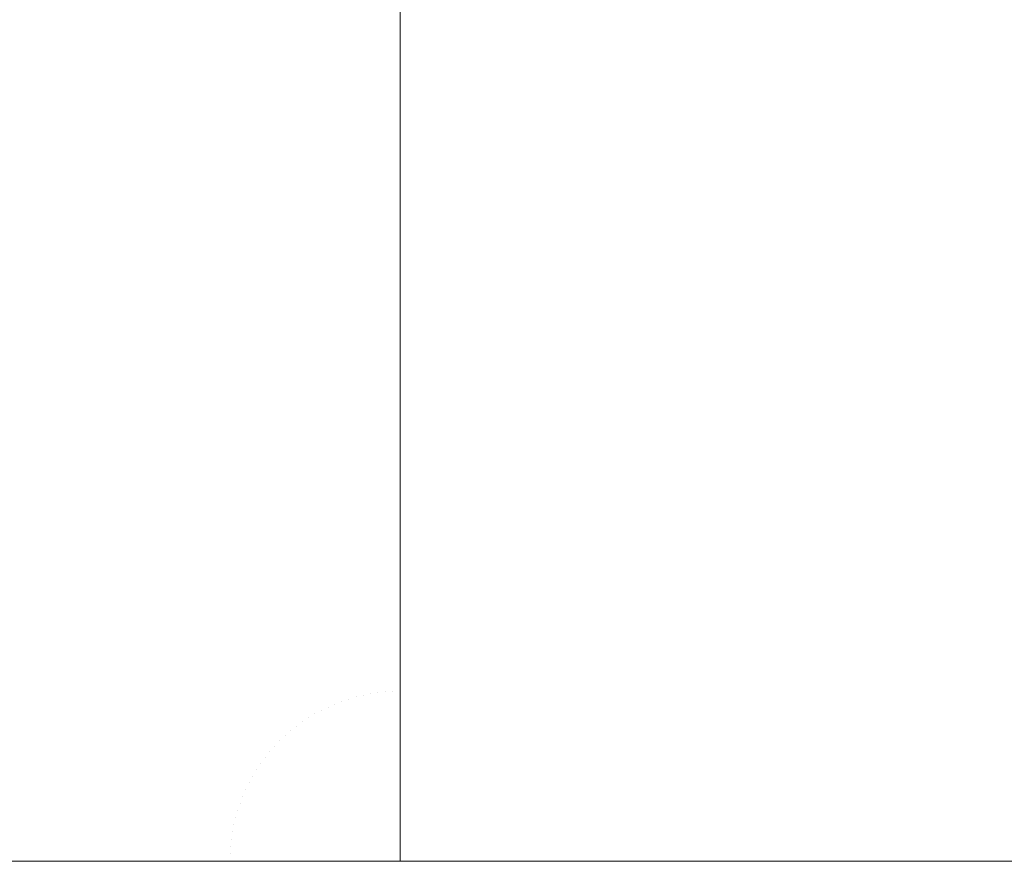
# Model space of a CAD drawing. Header units: centimetres. Extents: x -26 to 27.3, y -25.3 to -23.5.
# Tile 40 of 200: x -25.8994 to -25.8767, y -23.5599 to -23.5405. Entities that reach past the tile are written whole.
import ezdxf

# ---------------------------------------------------------------- set-up
doc = ezdxf.new("R2010")
doc.units = ezdxf.units.CM
doc.header["$LTSCALE"] = 2.54
doc.layers.add('Lucido design-1', color=7, linetype='Continuous')

# ---------------------------------------------------------------- blocks, each defined once
blk = doc.blocks.new('Gruppo-4-1')
at = {"color": 7, "linetype": 'Continuous', "lineweight": 9}
for points, invisible_edges in [([(-25.899517, -23.540866, -349.284894), (-25.898679, -23.540497, -349.284894), (-25.900277, -23.536639, -349.285885), (-25.901282, -23.537082, -349.285885)], 15), ([(-25.894434, -23.538409, -350.080259), (-25.893494, -23.538265, -350.080259), (-25.89298, -23.542164, -350.081056), (-25.893751, -23.542283, -350.081056)], 15), ([(-25.893494, -23.538265, -350.080259), (-25.892548, -23.538161, -350.080259), (-25.892205, -23.54208, -350.081056), (-25.89298, -23.542164, -350.081056)], 15), ([(-25.892548, -23.538161, -350.080259), (-25.891598, -23.538099, -350.080259), (-25.891427, -23.542029, -350.081056), (-25.892205, -23.54208, -350.081056)], 15), ([(-25.890647, -23.538245, -350.080293), (-25.890647, -23.542011, -350.081056), (-25.891427, -23.542029, -350.081056), (-25.891598, -23.538099, -350.080259)], 14), ([(-25.890647, -23.542011, -350.081056), (-25.890647, -23.538245, -350.080293), (-8.190647, -23.538245, -350.080293), (-8.190647, -23.542011, -350.081056)], 10), ([(-25.895368, -23.538595, -350.080259), (-25.894434, -23.538409, -350.080259), (-25.893751, -23.542283, -350.081056), (-25.894516, -23.542435, -350.081056)], 15), ([(-25.896292, -23.538821, -350.080259), (-25.895368, -23.538595, -350.080259), (-25.894516, -23.542435, -350.081056), (-25.895274, -23.542621, -350.081056)], 15), ([(-25.897205, -23.539087, -350.080259), (-25.896292, -23.538821, -350.080259), (-25.895274, -23.542621, -350.081056), (-25.896023, -23.542839, -350.081056)], 15), ([(-25.892108, -23.543184, -349.284083), (-25.891378, -23.543136, -349.284083), (-25.891563, -23.538919, -349.284894), (-25.892476, -23.538979, -349.284894)], 15), ([(-25.890647, -23.542525, -349.284197), (-25.890647, -23.538899, -349.284894), (-25.891563, -23.538919, -349.284894), (-25.891378, -23.543136, -349.284083)], 14), ([(-25.890647, -23.538899, -349.284894), (-25.890647, -23.542525, -349.284197), (27.209353, -23.542525, -349.284197), (27.209353, -23.538899, -349.284894)], 10), ([(-25.898106, -23.539393, -350.080259), (-25.897205, -23.539087, -350.080259), (-25.896023, -23.542839, -350.081056), (-25.896761, -23.54309, -350.081056)], 15), ([(-25.893559, -23.543375, -349.284083), (-25.892836, -23.543263, -349.284083), (-25.893387, -23.539079, -349.284894), (-25.894292, -23.539218, -349.284894)], 15), ([(-25.892836, -23.543263, -349.284083), (-25.892108, -23.543184, -349.284083), (-25.892476, -23.538979, -349.284894), (-25.893387, -23.539079, -349.284894)], 15), ([(-25.898993, -23.539738, -350.080259), (-25.898106, -23.539393, -350.080259), (-25.896761, -23.54309, -350.081056), (-25.897488, -23.543372, -350.081056)], 15), ([(-25.894987, -23.543691, -349.284083), (-25.894276, -23.543517, -349.284083), (-25.89519, -23.539397, -349.284894), (-25.896079, -23.539614, -349.284894)], 15), ([(-25.894276, -23.543517, -349.284083), (-25.893559, -23.543375, -349.284083), (-25.894292, -23.539218, -349.284894), (-25.89519, -23.539397, -349.284894)], 15), ([(-25.895689, -23.543896, -349.284083), (-25.894987, -23.543691, -349.284083), (-25.896079, -23.539614, -349.284894), (-25.896958, -23.539871, -349.284894)], 15), ([(-25.899864, -23.540121, -350.080259), (-25.898993, -23.539738, -350.080259), (-25.897488, -23.543372, -350.081056), (-25.898202, -23.543686, -350.081056)], 15), ([(-25.896382, -23.544131, -349.284083), (-25.895689, -23.543896, -349.284083), (-25.896958, -23.539871, -349.284894), (-25.897826, -23.540165, -349.284894)], 15), ([(-25.900718, -23.540542, -350.080259), (-25.899864, -23.540121, -350.080259), (-25.898202, -23.543686, -350.081056), (-25.898901, -23.544031, -350.081056)], 15), ([(-25.897064, -23.544396, -349.284083), (-25.896382, -23.544131, -349.284083), (-25.897826, -23.540165, -349.284894), (-25.898679, -23.540497, -349.284894)], 15), ([(-25.901552, -23.541, -350.080259), (-25.900718, -23.540542, -350.080259), (-25.898901, -23.544031, -350.081056), (-25.899585, -23.544406, -350.081056)], 15), ([(-25.897733, -23.544691, -349.284083), (-25.897064, -23.544396, -349.284083), (-25.898679, -23.540497, -349.284894), (-25.899517, -23.540866, -349.284894)], 15), ([(-25.89839, -23.545015, -349.284083), (-25.897733, -23.544691, -349.284083), (-25.899517, -23.540866, -349.284894), (-25.900339, -23.541271, -349.284894)], 15), ([(-25.899031, -23.545366, -349.284083), (-25.89839, -23.545015, -349.284083), (-25.900339, -23.541271, -349.284894), (-25.901141, -23.541711, -349.284894)], 15), ([(-25.899656, -23.545746, -349.284083), (-25.899031, -23.545366, -349.284083), (-25.901141, -23.541711, -349.284894), (-25.901924, -23.542186, -349.284894)], 15), ([(-25.89298, -23.542164, -350.081056), (-25.892205, -23.54208, -350.081056), (-25.89186, -23.546022, -350.081693), (-25.892464, -23.546088, -350.081693)], 15), ([(-25.892205, -23.54208, -350.081056), (-25.891427, -23.542029, -350.081056), (-25.891254, -23.545982, -350.081693), (-25.89186, -23.546022, -350.081693)], 15), ([(-25.891427, -23.542029, -350.081056), (-25.890647, -23.542011, -350.081056), (-25.890647, -23.542525, -350.081138)], 9), ([(-25.890647, -23.542525, -350.081138), (-25.890647, -23.545969, -350.081693), (-25.891254, -23.545982, -350.081693), (-25.891427, -23.542029, -350.081056)], 14), ([(-8.190647, -23.542011, -350.081056), (-8.190647, -23.542525, -350.081138), (-25.890647, -23.542525, -350.081138), (-25.890647, -23.542011, -350.081056)], 10), ([(-25.894516, -23.542435, -350.081056), (-25.893751, -23.542283, -350.081056), (-25.893064, -23.54618, -350.081693), (-25.89366, -23.546299, -350.081693)], 15), ([(-25.893751, -23.542283, -350.081056), (-25.89298, -23.542164, -350.081056), (-25.892464, -23.546088, -350.081693), (-25.893064, -23.54618, -350.081693)], 15), ([(-25.895274, -23.542621, -350.081056), (-25.894516, -23.542435, -350.081056), (-25.89366, -23.546299, -350.081693), (-25.89425, -23.546443, -350.081693)], 15), ([(-25.891378, -23.543136, -349.284083), (-25.890647, -23.54312, -349.284083), (-25.890647, -23.542525, -349.284197)], 9), ([(27.209353, -23.54312, -349.284083), (27.209353, -23.542525, -349.284197), (-25.890647, -23.542525, -349.284197), (-25.890647, -23.54312, -349.284083)], 10), ([(-25.890647, -23.545969, -350.081693), (-25.890647, -23.542525, -350.081138), (-8.190647, -23.542525, -350.081138), (-8.190647, -23.545969, -350.081693)], 10), ([(-25.896023, -23.542839, -350.081056), (-25.895274, -23.542621, -350.081056), (-25.89425, -23.546443, -350.081693), (-25.894833, -23.546613, -350.081693)], 15), ([(-25.896761, -23.54309, -350.081056), (-25.896023, -23.542839, -350.081056), (-25.894833, -23.546613, -350.081693), (-25.895408, -23.546808, -350.081693)], 15), ([(-25.897488, -23.543372, -350.081056), (-25.896761, -23.54309, -350.081056), (-25.895408, -23.546808, -350.081693), (-25.895974, -23.547028, -350.081693)], 15), ([(-25.892819, -23.547569, -349.283452), (-25.89228, -23.547486, -349.283452), (-25.892836, -23.543263, -349.284083), (-25.893559, -23.543375, -349.284083)], 15), ([(-25.89228, -23.547486, -349.283452), (-25.891737, -23.547427, -349.283452), (-25.892108, -23.543184, -349.284083), (-25.892836, -23.543263, -349.284083)], 15), ([(-25.891737, -23.547427, -349.283452), (-25.891193, -23.547391, -349.283452), (-25.891378, -23.543136, -349.284083), (-25.892108, -23.543184, -349.284083)], 15), ([(-25.890647, -23.546837, -349.283532), (-25.890647, -23.54312, -349.284083), (-25.891378, -23.543136, -349.284083), (-25.891193, -23.547391, -349.283452)], 14), ([(-25.890647, -23.54312, -349.284083), (-25.890647, -23.546837, -349.283532), (27.209353, -23.546837, -349.283532), (27.209353, -23.54312, -349.284083)], 10), ([(-25.898202, -23.543686, -350.081056), (-25.897488, -23.543372, -350.081056), (-25.895974, -23.547028, -350.081693), (-25.89653, -23.547273, -350.081693)], 15), ([(-25.893354, -23.547676, -349.283452), (-25.892819, -23.547569, -349.283452), (-25.893559, -23.543375, -349.284083), (-25.894276, -23.543517, -349.284083)], 15), ([(-25.898901, -23.544031, -350.081056), (-25.898202, -23.543686, -350.081056), (-25.89653, -23.547273, -350.081693), (-25.897074, -23.547541, -350.081693)], 15), ([(-25.894409, -23.547958, -349.283452), (-25.893885, -23.547805, -349.283452), (-25.894987, -23.543691, -349.284083), (-25.895689, -23.543896, -349.284083)], 15), ([(-25.893885, -23.547805, -349.283452), (-25.893354, -23.547676, -349.283452), (-25.894276, -23.543517, -349.284083), (-25.894987, -23.543691, -349.284083)], 15), ([(-25.894925, -23.548133, -349.283452), (-25.894409, -23.547958, -349.283452), (-25.895689, -23.543896, -349.284083), (-25.896382, -23.544131, -349.284083)], 15), ([(-25.899585, -23.544406, -350.081056), (-25.898901, -23.544031, -350.081056), (-25.897074, -23.547541, -350.081693), (-25.897607, -23.547834, -350.081693)], 15), ([(-25.895434, -23.548331, -349.283452), (-25.894925, -23.548133, -349.283452), (-25.896382, -23.544131, -349.284083), (-25.897064, -23.544396, -349.284083)], 15), ([(-25.900252, -23.544811, -350.081056), (-25.899585, -23.544406, -350.081056), (-25.897607, -23.547834, -350.081693), (-25.898126, -23.548149, -350.081693)], 15), ([(-25.895934, -23.548551, -349.283452), (-25.895434, -23.548331, -349.283452), (-25.897064, -23.544396, -349.284083), (-25.897733, -23.544691, -349.284083)], 15), ([(-25.900901, -23.545244, -350.081056), (-25.900252, -23.544811, -350.081056), (-25.898126, -23.548149, -350.081693), (-25.898631, -23.548486, -350.081693)], 15), ([(-25.896423, -23.548792, -349.283452), (-25.895934, -23.548551, -349.283452), (-25.897733, -23.544691, -349.284083), (-25.89839, -23.545015, -349.284083)], 15), ([(-25.896901, -23.549055, -349.283452), (-25.896423, -23.548792, -349.283452), (-25.89839, -23.545015, -349.284083), (-25.899031, -23.545366, -349.284083)], 15), ([(-25.90153, -23.545706, -350.081056), (-25.900901, -23.545244, -350.081056), (-25.898631, -23.548486, -350.081693), (-25.899121, -23.548845, -350.081693)], 15), ([(-25.897368, -23.549338, -349.283452), (-25.896901, -23.549055, -349.283452), (-25.899031, -23.545366, -349.284083), (-25.899656, -23.545746, -349.284083)], 15), ([(-25.902138, -23.546194, -350.081056), (-25.90153, -23.545706, -350.081056), (-25.899121, -23.548845, -350.081693), (-25.899594, -23.549225, -350.081693)], 15), ([(-25.897822, -23.549641, -349.283452), (-25.897368, -23.549338, -349.283452), (-25.899656, -23.545746, -349.284083), (-25.900265, -23.546152, -349.284083)], 15), ([(-25.89186, -23.546022, -350.081693), (-25.891254, -23.545982, -350.081693), (-25.891081, -23.549952, -350.082171), (-25.891514, -23.549981, -350.082171)], 15), ([(-25.891254, -23.545982, -350.081693), (-25.890647, -23.545969, -350.081693), (-25.890647, -23.546837, -350.081798)], 9), ([(-25.890647, -23.546837, -350.081798), (-25.890647, -23.549943, -350.082171), (-25.891081, -23.549952, -350.082171), (-25.891254, -23.545982, -350.081693)], 14), ([(-8.190647, -23.545969, -350.081693), (-8.190647, -23.546837, -350.081798), (-25.890647, -23.546837, -350.081798), (-25.890647, -23.545969, -350.081693)], 10), ([(-25.898262, -23.549964, -349.283452), (-25.897822, -23.549641, -349.283452), (-25.900265, -23.546152, -349.284083), (-25.900855, -23.546585, -349.284083)], 15), ([(-25.89366, -23.546299, -350.081693), (-25.893064, -23.54618, -350.081693), (-25.892374, -23.550094, -350.082171), (-25.8928, -23.550179, -350.082171)], 15), ([(-25.893064, -23.54618, -350.081693), (-25.892464, -23.546088, -350.081693), (-25.891945, -23.550028, -350.082171), (-25.892374, -23.550094, -350.082171)], 15), ([(-25.892464, -23.546088, -350.081693), (-25.89186, -23.546022, -350.081693), (-25.891514, -23.549981, -350.082171), (-25.891945, -23.550028, -350.082171)], 15), ([(-25.894833, -23.546613, -350.081693), (-25.89425, -23.546443, -350.081693), (-25.893221, -23.550282, -350.082171), (-25.893638, -23.550403, -350.082171)], 15), ([(-25.89425, -23.546443, -350.081693), (-25.89366, -23.546299, -350.081693), (-25.8928, -23.550179, -350.082171), (-25.893221, -23.550282, -350.082171)], 15), ([(-25.898688, -23.550306, -349.283452), (-25.898262, -23.549964, -349.283452), (-25.900855, -23.546585, -349.284083), (-25.901425, -23.547043, -349.284083)], 15), ([(-25.895408, -23.546808, -350.081693), (-25.894833, -23.546613, -350.081693), (-25.893638, -23.550403, -350.082171), (-25.894048, -23.550543, -350.082171)], 15), ([(-25.895974, -23.547028, -350.081693), (-25.895408, -23.546808, -350.081693), (-25.894048, -23.550543, -350.082171), (-25.894453, -23.5507, -350.082171)], 15), ([(-25.891193, -23.547391, -349.283452), (-25.890647, -23.547379, -349.283452), (-25.890647, -23.546837, -349.283532)], 9), ([(27.209353, -23.547379, -349.283452), (27.209353, -23.546837, -349.283532), (-25.890647, -23.546837, -349.283532), (-25.890647, -23.547379, -349.283452)], 10), ([(-25.890647, -23.549943, -350.082171), (-25.890647, -23.546837, -350.081798), (-8.190647, -23.546837, -350.081798), (-8.190647, -23.549943, -350.082171)], 10), ([(-25.899098, -23.550665, -349.283452), (-25.898688, -23.550306, -349.283452), (-25.901425, -23.547043, -349.284083), (-25.901975, -23.547525, -349.284083)], 15), ([(-25.89653, -23.547273, -350.081693), (-25.895974, -23.547028, -350.081693), (-25.894453, -23.5507, -350.082171), (-25.89485, -23.550875, -350.082171)], 15), ([(-25.897074, -23.547541, -350.081693), (-25.89653, -23.547273, -350.081693), (-25.89485, -23.550875, -350.082171), (-25.895239, -23.551067, -350.082171)], 15), ([(-25.899492, -23.551043, -349.283452), (-25.899098, -23.550665, -349.283452), (-25.901975, -23.547525, -349.284083), (-25.902504, -23.548031, -349.284083)], 15), ([(-25.897607, -23.547834, -350.081693), (-25.897074, -23.547541, -350.081693), (-25.895239, -23.551067, -350.082171), (-25.89562, -23.551275, -350.082171)], 15), ([(-25.892426, -23.551863, -349.283005), (-25.892074, -23.551793, -349.283005), (-25.892819, -23.547569, -349.283452), (-25.893354, -23.547676, -349.283452)], 15), ([(-25.892074, -23.551793, -349.283005), (-25.89172, -23.551739, -349.283005), (-25.89228, -23.547486, -349.283452), (-25.892819, -23.547569, -349.283452)], 15), ([(-25.89172, -23.551739, -349.283005), (-25.891363, -23.5517, -349.283005), (-25.891737, -23.547427, -349.283452), (-25.89228, -23.547486, -349.283452)], 15), ([(-25.891363, -23.5517, -349.283005), (-25.891006, -23.551676, -349.283005), (-25.891193, -23.547391, -349.283452), (-25.891737, -23.547427, -349.283452)], 15), ([(-25.890647, -23.551173, -349.283057), (-25.890647, -23.547379, -349.283452), (-25.891193, -23.547391, -349.283452), (-25.891006, -23.551676, -349.283005)], 14), ([(-25.890647, -23.547379, -349.283452), (-25.890647, -23.551173, -349.283057), (27.209353, -23.551173, -349.283057), (27.209353, -23.547379, -349.283452)], 10), ([(-25.893119, -23.552049, -349.283005), (-25.892774, -23.551949, -349.283005), (-25.893885, -23.547805, -349.283452), (-25.894409, -23.547958, -349.283452)], 15), ([(-25.892774, -23.551949, -349.283005), (-25.892426, -23.551863, -349.283005), (-25.893354, -23.547676, -349.283452), (-25.893885, -23.547805, -349.283452)], 15), ([(-25.898126, -23.548149, -350.081693), (-25.897607, -23.547834, -350.081693), (-25.89562, -23.551275, -350.082171), (-25.895991, -23.5515, -350.082171)], 15), ([(-25.893458, -23.552164, -349.283005), (-25.893119, -23.552049, -349.283005), (-25.894409, -23.547958, -349.283452), (-25.894925, -23.548133, -349.283452)], 15), ([(-25.898631, -23.548486, -350.081693), (-25.898126, -23.548149, -350.081693), (-25.895991, -23.5515, -350.082171), (-25.896351, -23.551741, -350.082171)], 15), ([(-25.893792, -23.552294, -349.283005), (-25.893458, -23.552164, -349.283005), (-25.894925, -23.548133, -349.283452), (-25.895434, -23.548331, -349.283452)], 15), ([(-25.899121, -23.548845, -350.081693), (-25.898631, -23.548486, -350.081693), (-25.896351, -23.551741, -350.082171), (-25.896701, -23.551998, -350.082171)], 15), ([(-25.894121, -23.552439, -349.283005), (-25.893792, -23.552294, -349.283005), (-25.895434, -23.548331, -349.283452), (-25.895934, -23.548551, -349.283452)], 15), ([(-25.894442, -23.552597, -349.283005), (-25.894121, -23.552439, -349.283005), (-25.895934, -23.548551, -349.283452), (-25.896423, -23.548792, -349.283452)], 15), ([(-25.899594, -23.549225, -350.081693), (-25.899121, -23.548845, -350.081693), (-25.896701, -23.551998, -350.082171), (-25.89704, -23.55227, -350.082171)], 15), ([(-25.894757, -23.55277, -349.283005), (-25.894442, -23.552597, -349.283005), (-25.896423, -23.548792, -349.283452), (-25.896901, -23.549055, -349.283452)], 15), ([(-25.895063, -23.552956, -349.283005), (-25.894757, -23.55277, -349.283005), (-25.896901, -23.549055, -349.283452), (-25.897368, -23.549338, -349.283452)], 15), ([(-25.900051, -23.549626, -350.081693), (-25.899594, -23.549225, -350.081693), (-25.89704, -23.55227, -350.082171), (-25.897366, -23.552556, -350.082171)], 15), ([(-25.895361, -23.553155, -349.283005), (-25.895063, -23.552956, -349.283005), (-25.897368, -23.549338, -349.283452), (-25.897822, -23.549641, -349.283452)], 15), ([(-25.900489, -23.550046, -350.081693), (-25.900051, -23.549626, -350.081693), (-25.897366, -23.552556, -350.082171), (-25.897679, -23.552856, -350.082171)], 15), ([(-25.895651, -23.553367, -349.283005), (-25.895361, -23.553155, -349.283005), (-25.897822, -23.549641, -349.283452), (-25.898262, -23.549964, -349.283452)], 15), ([(-25.900909, -23.550484, -350.081693), (-25.900489, -23.550046, -350.081693), (-25.897679, -23.552856, -350.082171), (-25.897979, -23.553169, -350.082171)], 15), ([(-25.89593, -23.553592, -349.283005), (-25.895651, -23.553367, -349.283005), (-25.898262, -23.549964, -349.283452), (-25.898688, -23.550306, -349.283452)], 15), ([(-25.892374, -23.550094, -350.082171), (-25.891945, -23.550028, -350.082171), (-25.891425, -23.553978, -350.082489), (-25.891682, -23.554018, -350.082489)], 15), ([(-25.891945, -23.550028, -350.082171), (-25.891514, -23.549981, -350.082171), (-25.891166, -23.55395, -350.082489), (-25.891425, -23.553978, -350.082489)], 15), ([(-25.891514, -23.549981, -350.082171), (-25.891081, -23.549952, -350.082171), (-25.890907, -23.553933, -350.082489), (-25.891166, -23.55395, -350.082489)], 15), ([(-25.891081, -23.549952, -350.082171), (-25.890647, -23.549943, -350.082171), (-25.890647, -23.551174, -350.082269)], 9), ([(-25.890647, -23.551174, -350.082269), (-25.890647, -23.553927, -350.082489), (-25.890907, -23.553933, -350.082489), (-25.891081, -23.549952, -350.082171)], 14), ([(-8.190647, -23.549943, -350.082171), (-8.190647, -23.551174, -350.082269), (-25.890647, -23.551174, -350.082269), (-25.890647, -23.549943, -350.082171)], 10), ([(-25.8962, -23.553828, -349.283005), (-25.89593, -23.553592, -349.283005), (-25.898688, -23.550306, -349.283452), (-25.899098, -23.550665, -349.283452)], 15), ([(-25.893638, -23.550403, -350.082171), (-25.893221, -23.550282, -350.082171), (-25.89219, -23.554131, -350.082489), (-25.892439, -23.554203, -350.082489)], 15), ([(-25.893221, -23.550282, -350.082171), (-25.8928, -23.550179, -350.082171), (-25.891937, -23.554069, -350.082489), (-25.89219, -23.554131, -350.082489)], 15), ([(-25.8928, -23.550179, -350.082171), (-25.892374, -23.550094, -350.082171), (-25.891682, -23.554018, -350.082489), (-25.891937, -23.554069, -350.082489)], 15), ([(-25.90131, -23.550941, -350.081693), (-25.900909, -23.550484, -350.081693), (-25.897979, -23.553169, -350.082171), (-25.898265, -23.553495, -350.082171)], 15), ([(-25.894048, -23.550543, -350.082171), (-25.893638, -23.550403, -350.082171), (-25.892439, -23.554203, -350.082489), (-25.892686, -23.554287, -350.082489)], 15), ([(-25.896459, -23.554076, -349.283005), (-25.8962, -23.553828, -349.283005), (-25.899098, -23.550665, -349.283452), (-25.899492, -23.551043, -349.283452)], 15), ([(-25.89485, -23.550875, -350.082171), (-25.894453, -23.5507, -350.082171), (-25.892928, -23.554381, -350.082489), (-25.893166, -23.554486, -350.082489)], 15), ([(-25.894453, -23.5507, -350.082171), (-25.894048, -23.550543, -350.082171), (-25.892686, -23.554287, -350.082489), (-25.892928, -23.554381, -350.082489)], 15), ([(-25.90169, -23.551414, -350.081693), (-25.90131, -23.550941, -350.081693), (-25.898265, -23.553495, -350.082171), (-25.898537, -23.553834, -350.082171)], 15), ([(-25.895239, -23.551067, -350.082171), (-25.89485, -23.550875, -350.082171), (-25.893166, -23.554486, -350.082489), (-25.893399, -23.554601, -350.082489)], 15), ([(-25.896707, -23.554335, -349.283005), (-25.896459, -23.554076, -349.283005), (-25.899492, -23.551043, -349.283452), (-25.89987, -23.551437, -349.283452)], 15), ([(-25.89562, -23.551275, -350.082171), (-25.895239, -23.551067, -350.082171), (-25.893399, -23.554601, -350.082489), (-25.893627, -23.554726, -350.082489)], 15), ([(-25.891006, -23.551676, -349.283005), (-25.890647, -23.551669, -349.283005), (-25.890647, -23.551173, -349.283057)], 9), ([(27.209353, -23.551669, -349.283005), (27.209353, -23.551173, -349.283057), (-25.890647, -23.551173, -349.283057), (-25.890647, -23.551669, -349.283005)], 10), ([(-25.890647, -23.553927, -350.082489), (-25.890647, -23.551174, -350.082269), (-8.190647, -23.551174, -350.082269), (-8.190647, -23.553927, -350.082489)], 10), ([(-25.902049, -23.551904, -350.081693), (-25.90169, -23.551414, -350.081693), (-25.898537, -23.553834, -350.082171), (-25.898794, -23.554184, -350.082171)], 15), ([(-25.896943, -23.554605, -349.283005), (-25.896707, -23.554335, -349.283005), (-25.89987, -23.551437, -349.283452), (-25.900229, -23.551847, -349.283452)], 15), ([(-25.895991, -23.5515, -350.082171), (-25.89562, -23.551275, -350.082171), (-25.893627, -23.554726, -350.082489), (-25.89385, -23.554861, -350.082489)], 15), ([(-25.896351, -23.551741, -350.082171), (-25.895991, -23.5515, -350.082171), (-25.89385, -23.554861, -350.082489), (-25.894066, -23.555005, -350.082489)], 15), ([(-25.897168, -23.554884, -349.283005), (-25.896943, -23.554605, -349.283005), (-25.900229, -23.551847, -349.283452), (-25.900571, -23.552273, -349.283452)], 15), ([(-25.896701, -23.551998, -350.082171), (-25.896351, -23.551741, -350.082171), (-25.894066, -23.555005, -350.082489), (-25.894276, -23.555159, -350.082489)], 15), ([(-25.89166, -23.556106, -349.282743), (-25.891495, -23.556065, -349.282743), (-25.892426, -23.551863, -349.283005), (-25.892774, -23.551949, -349.283005)], 15), ([(-25.891495, -23.556065, -349.282743), (-25.891327, -23.556032, -349.282743), (-25.892074, -23.551793, -349.283005), (-25.892426, -23.551863, -349.283005)], 15), ([(-25.891327, -23.556032, -349.282743), (-25.891158, -23.556006, -349.282743), (-25.89172, -23.551739, -349.283005), (-25.892074, -23.551793, -349.283005)], 15), ([(-25.891158, -23.556006, -349.282743), (-25.890988, -23.555987, -349.282743), (-25.891363, -23.5517, -349.283005), (-25.89172, -23.551739, -349.283005)], 15), ([(-25.890988, -23.555987, -349.282743), (-25.890818, -23.555976, -349.282743), (-25.891006, -23.551676, -349.283005), (-25.891363, -23.5517, -349.283005)], 15), ([(-25.890647, -23.555527, -349.28277), (-25.890647, -23.551669, -349.283005), (-25.891006, -23.551676, -349.283005), (-25.890818, -23.555976, -349.282743)], 14), ([(-25.890647, -23.551669, -349.283005), (-25.890647, -23.555527, -349.28277), (27.209353, -23.555527, -349.28277), (27.209353, -23.551669, -349.283005)], 10), ([(-25.902386, -23.552409, -350.081693), (-25.902049, -23.551904, -350.081693), (-25.898794, -23.554184, -350.082171), (-25.899035, -23.554544, -350.082171)], 15), ([(-25.89704, -23.55227, -350.082171), (-25.896701, -23.551998, -350.082171), (-25.894276, -23.555159, -350.082489), (-25.894478, -23.555322, -350.082489)], 15), ([(-25.891986, -23.556208, -349.282743), (-25.891824, -23.556153, -349.282743), (-25.893119, -23.552049, -349.283005), (-25.893458, -23.552164, -349.283005)], 15), ([(-25.891824, -23.556153, -349.282743), (-25.89166, -23.556106, -349.282743), (-25.892774, -23.551949, -349.283005), (-25.893119, -23.552049, -349.283005)], 15), ([(-25.89738, -23.555174, -349.283005), (-25.897168, -23.554884, -349.283005), (-25.900571, -23.552273, -349.283452), (-25.900894, -23.552713, -349.283452)], 15), ([(-25.897366, -23.552556, -350.082171), (-25.89704, -23.55227, -350.082171), (-25.894478, -23.555322, -350.082489), (-25.894674, -23.555493, -350.082489)], 15), ([(-25.892302, -23.556339, -349.282743), (-25.892146, -23.55627, -349.282743), (-25.893792, -23.552294, -349.283005), (-25.894121, -23.552439, -349.283005)], 15), ([(-25.892146, -23.55627, -349.282743), (-25.891986, -23.556208, -349.282743), (-25.893458, -23.552164, -349.283005), (-25.893792, -23.552294, -349.283005)], 15), ([(-25.902701, -23.552928, -350.081693), (-25.902386, -23.552409, -350.081693), (-25.899035, -23.554544, -350.082171), (-25.89926, -23.554915, -350.082171)], 15), ([(-25.897679, -23.552856, -350.082171), (-25.897366, -23.552556, -350.082171), (-25.894674, -23.555493, -350.082489), (-25.894862, -23.555673, -350.082489)], 15), ([(-25.892455, -23.556415, -349.282743), (-25.892302, -23.556339, -349.282743), (-25.894121, -23.552439, -349.283005), (-25.894442, -23.552597, -349.283005)], 15), ([(-25.897579, -23.555472, -349.283005), (-25.89738, -23.555174, -349.283005), (-25.900894, -23.552713, -349.283452), (-25.901197, -23.553167, -349.283452)], 15), ([(-25.892751, -23.556585, -349.282743), (-25.892605, -23.556497, -349.282743), (-25.894757, -23.55277, -349.283005), (-25.895063, -23.552956, -349.283005)], 15), ([(-25.892605, -23.556497, -349.282743), (-25.892455, -23.556415, -349.282743), (-25.894442, -23.552597, -349.283005), (-25.894757, -23.55277, -349.283005)], 15), ([(-25.902994, -23.553461, -350.081693), (-25.902701, -23.552928, -350.081693), (-25.89926, -23.554915, -350.082171), (-25.899468, -23.555296, -350.082171)], 15), ([(-25.897979, -23.553169, -350.082171), (-25.897679, -23.552856, -350.082171), (-25.894862, -23.555673, -350.082489), (-25.895042, -23.555861, -350.082489)], 15), ([(-25.892893, -23.55668, -349.282743), (-25.892751, -23.556585, -349.282743), (-25.895063, -23.552956, -349.283005), (-25.895361, -23.553155, -349.283005)], 15), ([(-25.897765, -23.555778, -349.283005), (-25.897579, -23.555472, -349.283005), (-25.901197, -23.553167, -349.283452), (-25.90148, -23.553634, -349.283452)], 15), ([(-25.898265, -23.553495, -350.082171), (-25.897979, -23.553169, -350.082171), (-25.895042, -23.555861, -350.082489), (-25.895213, -23.556057, -350.082489)], 15), ([(-25.893031, -23.556781, -349.282743), (-25.892893, -23.55668, -349.282743), (-25.895361, -23.553155, -349.283005), (-25.895651, -23.553367, -349.283005)], 15), ([(-25.893164, -23.556888, -349.282743), (-25.893031, -23.556781, -349.282743), (-25.895651, -23.553367, -349.283005), (-25.89593, -23.553592, -349.283005)], 15), ([(-25.897938, -23.556093, -349.283005), (-25.897765, -23.555778, -349.283005), (-25.90148, -23.553634, -349.283452), (-25.901743, -23.554112, -349.283452)], 15), ([(-25.898537, -23.553834, -350.082171), (-25.898265, -23.553495, -350.082171), (-25.895213, -23.556057, -350.082489), (-25.895376, -23.556259, -350.082489)], 15), ([(-25.893292, -23.557001, -349.282743), (-25.893164, -23.556888, -349.282743), (-25.89593, -23.553592, -349.283005), (-25.8962, -23.553828, -349.283005)], 15), ([(-25.898794, -23.554184, -350.082171), (-25.898537, -23.553834, -350.082171), (-25.895376, -23.556259, -350.082489), (-25.89553, -23.556469, -350.082489)], 15), ([(-25.893416, -23.557119, -349.282743), (-25.893292, -23.557001, -349.282743), (-25.8962, -23.553828, -349.283005), (-25.896459, -23.554076, -349.283005)], 15), ([(-25.891166, -23.55395, -350.082489), (-25.890907, -23.553933, -350.082489), (-25.890733, -23.557918, -350.082647), (-25.890819, -23.557923, -350.082647)], 15), ([(-25.890907, -23.553933, -350.082489), (-25.890647, -23.553927, -350.082489), (-25.890647, -23.555527, -350.082552)], 9), ([(-25.890647, -23.555527, -350.082552), (-25.890647, -23.557916, -350.082647), (-25.890733, -23.557918, -350.082647), (-25.890907, -23.553933, -350.082489)], 14), ([(-8.190647, -23.553927, -350.082489), (-8.190647, -23.555527, -350.082552), (-25.890647, -23.555527, -350.082552), (-25.890647, -23.553927, -350.082489)], 10), ([(-25.898096, -23.556414, -349.283005), (-25.897938, -23.556093, -349.283005), (-25.901743, -23.554112, -349.283452), (-25.901984, -23.554601, -349.283452)], 15), ([(-25.893534, -23.557243, -349.282743), (-25.893416, -23.557119, -349.282743), (-25.896459, -23.554076, -349.283005), (-25.896707, -23.554335, -349.283005)], 15), ([(-25.892439, -23.554203, -350.082489), (-25.89219, -23.554131, -350.082489), (-25.891157, -23.557983, -350.082647), (-25.89124, -23.558007, -350.082647)], 15), ([(-25.89219, -23.554131, -350.082489), (-25.891937, -23.554069, -350.082489), (-25.891074, -23.557963, -350.082647), (-25.891157, -23.557983, -350.082647)], 15), ([(-25.891937, -23.554069, -350.082489), (-25.891682, -23.554018, -350.082489), (-25.890989, -23.557946, -350.082647), (-25.891074, -23.557963, -350.082647)], 15), ([(-25.891682, -23.554018, -350.082489), (-25.891425, -23.553978, -350.082489), (-25.890904, -23.557933, -350.082647), (-25.890989, -23.557946, -350.082647)], 15), ([(-25.891425, -23.553978, -350.082489), (-25.891166, -23.55395, -350.082489), (-25.890819, -23.557923, -350.082647), (-25.890904, -23.557933, -350.082647)], 15), ([(-25.899035, -23.554544, -350.082171), (-25.898794, -23.554184, -350.082171), (-25.89553, -23.556469, -350.082489), (-25.895674, -23.556685, -350.082489)], 15), ([(-25.893647, -23.557371, -349.282743), (-25.893534, -23.557243, -349.282743), (-25.896707, -23.554335, -349.283005), (-25.896943, -23.554605, -349.283005)], 15), ([(-25.893166, -23.554486, -350.082489), (-25.892928, -23.554381, -350.082489), (-25.891402, -23.558066, -350.082647), (-25.89148, -23.558101, -350.082647)], 15), ([(-25.892928, -23.554381, -350.082489), (-25.892686, -23.554287, -350.082489), (-25.891321, -23.558035, -350.082647), (-25.891402, -23.558066, -350.082647)], 15), ([(-25.892686, -23.554287, -350.082489), (-25.892439, -23.554203, -350.082489), (-25.89124, -23.558007, -350.082647), (-25.891321, -23.558035, -350.082647)], 15), ([(-25.898241, -23.556743, -349.283005), (-25.898096, -23.556414, -349.283005), (-25.901984, -23.554601, -349.283452), (-25.902204, -23.555101, -349.283452)], 15), ([(-25.89926, -23.554915, -350.082171), (-25.899035, -23.554544, -350.082171), (-25.895674, -23.556685, -350.082489), (-25.895809, -23.556908, -350.082489)], 15), ([(-25.893754, -23.557504, -349.282743), (-25.893647, -23.557371, -349.282743), (-25.896943, -23.554605, -349.283005), (-25.897168, -23.554884, -349.283005)], 15), ([(-25.893627, -23.554726, -350.082489), (-25.893399, -23.554601, -350.082489), (-25.891558, -23.558139, -350.082647), (-25.891633, -23.55818, -350.082647)], 15), ([(-25.893399, -23.554601, -350.082489), (-25.893166, -23.554486, -350.082489), (-25.89148, -23.558101, -350.082647), (-25.891558, -23.558139, -350.082647)], 15), ([(-25.89385, -23.554861, -350.082489), (-25.893627, -23.554726, -350.082489), (-25.891633, -23.55818, -350.082647), (-25.891707, -23.558225, -350.082647)], 15), ([(-25.899468, -23.555296, -350.082171), (-25.89926, -23.554915, -350.082171), (-25.895809, -23.556908, -350.082489), (-25.895934, -23.557136, -350.082489)], 15), ([(-25.893855, -23.557642, -349.282743), (-25.893754, -23.557504, -349.282743), (-25.897168, -23.554884, -349.283005), (-25.89738, -23.555174, -349.283005)], 15), ([(-25.894276, -23.555159, -350.082489), (-25.894066, -23.555005, -350.082489), (-25.891778, -23.558273, -350.082647), (-25.891848, -23.558323, -350.082647)], 15), ([(-25.894066, -23.555005, -350.082489), (-25.89385, -23.554861, -350.082489), (-25.891707, -23.558225, -350.082647), (-25.891778, -23.558273, -350.082647)], 15), ([(-25.898371, -23.557077, -349.283005), (-25.898241, -23.556743, -349.283005), (-25.902204, -23.555101, -349.283452), (-25.902402, -23.55561, -349.283452)], 15), ([(-25.89395, -23.557784, -349.282743), (-25.893855, -23.557642, -349.282743), (-25.89738, -23.555174, -349.283005), (-25.897579, -23.555472, -349.283005)], 15), ([(-25.894478, -23.555322, -350.082489), (-25.894276, -23.555159, -350.082489), (-25.891848, -23.558323, -350.082647), (-25.891915, -23.558377, -350.082647)], 15), ([(-25.89966, -23.555685, -350.082171), (-25.899468, -23.555296, -350.082171), (-25.895934, -23.557136, -350.082489), (-25.896049, -23.557369, -350.082489)], 15), ([(-25.894038, -23.55793, -349.282743), (-25.89395, -23.557784, -349.282743), (-25.897579, -23.555472, -349.283005), (-25.897765, -23.555778, -349.283005)], 15), ([(-25.894862, -23.555673, -350.082489), (-25.894674, -23.555493, -350.082489), (-25.891979, -23.558434, -350.082647), (-25.892041, -23.558494, -350.082647)], 15), ([(-25.894674, -23.555493, -350.082489), (-25.894478, -23.555322, -350.082489), (-25.891915, -23.558377, -350.082647), (-25.891979, -23.558434, -350.082647)], 15), ([(-25.898486, -23.557416, -349.283005), (-25.898371, -23.557077, -349.283005), (-25.902402, -23.55561, -349.283452), (-25.902577, -23.556126, -349.283452)], 15), ([(-25.899835, -23.556082, -350.082171), (-25.89966, -23.555685, -350.082171), (-25.896049, -23.557369, -350.082489), (-25.896154, -23.557607, -350.082489)], 15), ([(-25.895042, -23.555861, -350.082489), (-25.894862, -23.555673, -350.082489), (-25.892041, -23.558494, -350.082647), (-25.892101, -23.558556, -350.082647)], 15), ([(-25.890818, -23.555976, -349.282743), (-25.890647, -23.555972, -349.282743), (-25.890647, -23.555527, -349.28277)], 9), ([(27.209353, -23.555972, -349.282743), (27.209353, -23.555527, -349.28277), (-25.890647, -23.555527, -349.28277), (-25.890647, -23.555972, -349.282743)], 10), ([(-25.890647, -23.557916, -350.082647), (-25.890647, -23.555527, -350.082552), (-8.190647, -23.555527, -350.082552), (-8.190647, -23.557916, -350.082647)], 10), ([(-25.89412, -23.55808, -349.282743), (-25.894038, -23.55793, -349.282743), (-25.897765, -23.555778, -349.283005), (-25.897938, -23.556093, -349.283005)], 15), ([(-25.895213, -23.556057, -350.082489), (-25.895042, -23.555861, -350.082489), (-25.892101, -23.558556, -350.082647), (-25.892158, -23.55862, -350.082647)], 15), ([(-25.890647, -23.559888, -349.282667), (-25.890647, -23.555972, -349.282743), (-25.890818, -23.555976, -349.282743)], 10), ([(-25.890647, -23.555972, -349.282743), (-25.890647, -23.559888, -349.282667), (27.209353, -23.559888, -349.282667), (27.209353, -23.555972, -349.282743)], 8), ([(-25.898586, -23.557761, -349.283005), (-25.898486, -23.557416, -349.283005), (-25.902577, -23.556126, -349.283452), (-25.90273, -23.55665, -349.283452)], 15), ([(-25.899992, -23.556487, -350.082171), (-25.899835, -23.556082, -350.082171), (-25.896154, -23.557607, -350.082489), (-25.896248, -23.557849, -350.082489)], 15), ([(-25.894196, -23.558233, -349.282743), (-25.89412, -23.55808, -349.282743), (-25.897938, -23.556093, -349.283005), (-25.898096, -23.556414, -349.283005)], 15), ([(-25.895376, -23.556259, -350.082489), (-25.895213, -23.556057, -350.082489), (-25.892158, -23.55862, -350.082647), (-25.892212, -23.558687, -350.082647)], 15), ([(-25.890647, -23.559888, -349.282667), (-25.891824, -23.556153, -349.282743), (-25.891986, -23.556208, -349.282743)], 11), ([(-25.890647, -23.559888, -349.282667), (-25.89166, -23.556106, -349.282743), (-25.891824, -23.556153, -349.282743)], 11), ([(-25.890647, -23.559888, -349.282667), (-25.891495, -23.556065, -349.282743), (-25.89166, -23.556106, -349.282743)], 11), ([(-25.890647, -23.559888, -349.282667), (-25.891327, -23.556032, -349.282743), (-25.891495, -23.556065, -349.282743)], 11), ([(-25.890647, -23.559888, -349.282667), (-25.891158, -23.556006, -349.282743), (-25.891327, -23.556032, -349.282743)], 11), ([(-25.890647, -23.559888, -349.282667), (-25.890988, -23.555987, -349.282743), (-25.891158, -23.556006, -349.282743)], 11), ([(-25.890647, -23.559888, -349.282667), (-25.890818, -23.555976, -349.282743), (-25.890988, -23.555987, -349.282743)], 11), ([(-25.894265, -23.558389, -349.282743), (-25.894196, -23.558233, -349.282743), (-25.898096, -23.556414, -349.283005), (-25.898241, -23.556743, -349.283005)], 15), ([(-25.89553, -23.556469, -350.082489), (-25.895376, -23.556259, -350.082489), (-25.892212, -23.558687, -350.082647), (-25.892262, -23.558757, -350.082647)], 15), ([(-25.890647, -23.559888, -349.282667), (-25.892455, -23.556415, -349.282743), (-25.892605, -23.556497, -349.282743)], 11), ([(-25.890647, -23.559888, -349.282667), (-25.892302, -23.556339, -349.282743), (-25.892455, -23.556415, -349.282743)], 11), ([(-25.890647, -23.559888, -349.282667), (-25.892146, -23.55627, -349.282743), (-25.892302, -23.556339, -349.282743)], 11), ([(-25.890647, -23.559888, -349.282667), (-25.891986, -23.556208, -349.282743), (-25.892146, -23.55627, -349.282743)], 11), ([(-25.898672, -23.558109, -349.283005), (-25.898586, -23.557761, -349.283005), (-25.90273, -23.55665, -349.283452), (-25.902859, -23.557181, -349.283452)], 15), ([(-25.900132, -23.556897, -350.082171), (-25.899992, -23.556487, -350.082171), (-25.896248, -23.557849, -350.082489), (-25.896332, -23.558096, -350.082489)], 15), ([(-25.895674, -23.556685, -350.082489), (-25.89553, -23.556469, -350.082489), (-25.892262, -23.558757, -350.082647), (-25.89231, -23.558828, -350.082647)], 15), ([(-25.890647, -23.559888, -349.282667), (-25.892751, -23.556585, -349.282743), (-25.892893, -23.55668, -349.282743)], 11), ([(-25.890647, -23.559888, -349.282667), (-25.892605, -23.556497, -349.282743), (-25.892751, -23.556585, -349.282743)], 11), ([(-25.894327, -23.558549, -349.282743), (-25.894265, -23.558389, -349.282743), (-25.898241, -23.556743, -349.283005), (-25.898371, -23.557077, -349.283005)], 15), ([(-25.895809, -23.556908, -350.082489), (-25.895674, -23.556685, -350.082489), (-25.89231, -23.558828, -350.082647), (-25.892355, -23.558902, -350.082647)], 15), ([(-25.890647, -23.559888, -349.282667), (-25.893031, -23.556781, -349.282743), (-25.893164, -23.556888, -349.282743)], 11), ([(-25.890647, -23.559888, -349.282667), (-25.892893, -23.55668, -349.282743), (-25.893031, -23.556781, -349.282743)], 11), ([(-25.900253, -23.557314, -350.082171), (-25.900132, -23.556897, -350.082171), (-25.896332, -23.558096, -350.082489), (-25.896404, -23.558345, -350.082489)], 15), ([(-25.894382, -23.55871, -349.282743), (-25.894327, -23.558549, -349.282743), (-25.898371, -23.557077, -349.283005), (-25.898486, -23.557416, -349.283005)], 15), ([(-25.895934, -23.557136, -350.082489), (-25.895809, -23.556908, -350.082489), (-25.892355, -23.558902, -350.082647), (-25.892396, -23.558977, -350.082647)], 15), ([(-25.890647, -23.559888, -349.282667), (-25.893292, -23.557001, -349.282743), (-25.893416, -23.557119, -349.282743)], 11), ([(-25.890647, -23.559888, -349.282667), (-25.893164, -23.556888, -349.282743), (-25.893292, -23.557001, -349.282743)], 11), ([(-25.898742, -23.558461, -349.283005), (-25.898672, -23.558109, -349.283005), (-25.902859, -23.557181, -349.283452), (-25.902966, -23.557716, -349.283452)], 15), ([(-25.900356, -23.557735, -350.082171), (-25.900253, -23.557314, -350.082171), (-25.896404, -23.558345, -350.082489), (-25.896466, -23.558598, -350.082489)], 15), ([(-25.896049, -23.557369, -350.082489), (-25.895934, -23.557136, -350.082489), (-25.892396, -23.558977, -350.082647), (-25.892434, -23.559055, -350.082647)], 15), ([(-25.890647, -23.559888, -349.282667), (-25.893534, -23.557243, -349.282743), (-25.893647, -23.557371, -349.282743)], 11), ([(-25.890647, -23.559888, -349.282667), (-25.893416, -23.557119, -349.282743), (-25.893534, -23.557243, -349.282743)], 11), ([(-25.894429, -23.558875, -349.282743), (-25.894382, -23.55871, -349.282743), (-25.898486, -23.557416, -349.283005), (-25.898586, -23.557761, -349.283005)], 15), ([(-25.896154, -23.557607, -350.082489), (-25.896049, -23.557369, -350.082489), (-25.892434, -23.559055, -350.082647), (-25.892469, -23.559133, -350.082647)], 15), ([(-25.890647, -23.559888, -349.282667), (-25.893754, -23.557504, -349.282743), (-25.893855, -23.557642, -349.282743)], 11), ([(-25.890647, -23.559888, -349.282667), (-25.893647, -23.557371, -349.282743), (-25.893754, -23.557504, -349.282743)], 11), ([(-25.898796, -23.558815, -349.283005), (-25.898742, -23.558461, -349.283005), (-25.902966, -23.557716, -349.283452), (-25.903049, -23.558255, -349.283452)], 15), ([(-25.900441, -23.558161, -350.082171), (-25.900356, -23.557735, -350.082171), (-25.896466, -23.558598, -350.082489), (-25.896517, -23.558853, -350.082489)], 15), ([(-25.89447, -23.55904, -349.282743), (-25.894429, -23.558875, -349.282743), (-25.898586, -23.557761, -349.283005), (-25.898672, -23.558109, -349.283005)], 15), ([(-25.896248, -23.557849, -350.082489), (-25.896154, -23.557607, -350.082489), (-25.892469, -23.559133, -350.082647), (-25.8925, -23.559213, -350.082647)], 15), ([(-25.890647, -23.559888, -349.282667), (-25.89395, -23.557784, -349.282743), (-25.894038, -23.55793, -349.282743)], 11), ([(-25.890647, -23.559888, -349.282667), (-25.893855, -23.557642, -349.282743), (-25.89395, -23.557784, -349.282743)], 11), ([(-25.896332, -23.558096, -350.082489), (-25.896248, -23.557849, -350.082489), (-25.8925, -23.559213, -350.082647), (-25.892528, -23.559295, -350.082647)], 15), ([(-25.890647, -23.559888, -349.282667), (-25.894038, -23.55793, -349.282743), (-25.89412, -23.55808, -349.282743)], 11), ([(-25.891321, -23.558035, -350.082647), (-25.89124, -23.558007, -350.082647), (-25.890647, -23.559888, -350.082667)], 11), ([(-25.89124, -23.558007, -350.082647), (-25.891157, -23.557983, -350.082647), (-25.890647, -23.559888, -350.082667)], 11), ([(-25.891157, -23.557983, -350.082647), (-25.891074, -23.557963, -350.082647), (-25.890647, -23.559888, -350.082667)], 11), ([(-25.891074, -23.557963, -350.082647), (-25.890989, -23.557946, -350.082647), (-25.890647, -23.559888, -350.082667)], 11), ([(-25.890989, -23.557946, -350.082647), (-25.890904, -23.557933, -350.082647), (-25.890647, -23.559888, -350.082667)], 11), ([(-25.890904, -23.557933, -350.082647), (-25.890819, -23.557923, -350.082647), (-25.890647, -23.559888, -350.082667)], 11), ([(-25.890819, -23.557923, -350.082647), (-25.890733, -23.557918, -350.082647), (-25.890647, -23.559888, -350.082667)], 11), ([(-25.890733, -23.557918, -350.082647), (-25.890647, -23.557916, -350.082647), (-25.890647, -23.559888, -350.082667)], 9), ([(-8.190647, -23.557916, -350.082647), (-8.190647, -23.559888, -350.082667), (-25.890647, -23.559888, -350.082667), (-25.890647, -23.557916, -350.082647)], 8), ([(-25.900507, -23.55859, -350.082171), (-25.900441, -23.558161, -350.082171), (-25.896517, -23.558853, -350.082489), (-25.896557, -23.55911, -350.082489)], 15), ([(-25.894503, -23.559208, -349.282743), (-25.89447, -23.55904, -349.282743), (-25.898672, -23.558109, -349.283005), (-25.898742, -23.558461, -349.283005)], 15), ([(-25.896404, -23.558345, -350.082489), (-25.896332, -23.558096, -350.082489), (-25.892528, -23.559295, -350.082647), (-25.892552, -23.559378, -350.082647)], 15), ([(-25.890647, -23.559888, -349.282667), (-25.894196, -23.558233, -349.282743), (-25.894265, -23.558389, -349.282743)], 11), ([(-25.890647, -23.559888, -349.282667), (-25.89412, -23.55808, -349.282743), (-25.894196, -23.558233, -349.282743)], 11), ([(-25.891778, -23.558273, -350.082647), (-25.891707, -23.558225, -350.082647), (-25.890647, -23.559888, -350.082667)], 11), ([(-25.891707, -23.558225, -350.082647), (-25.891633, -23.55818, -350.082647), (-25.890647, -23.559888, -350.082667)], 11), ([(-25.891633, -23.55818, -350.082647), (-25.891558, -23.558139, -350.082647), (-25.890647, -23.559888, -350.082667)], 11), ([(-25.891558, -23.558139, -350.082647), (-25.89148, -23.558101, -350.082647), (-25.890647, -23.559888, -350.082667)], 11), ([(-25.89148, -23.558101, -350.082647), (-25.891402, -23.558066, -350.082647), (-25.890647, -23.559888, -350.082667)], 11), ([(-25.891402, -23.558066, -350.082647), (-25.891321, -23.558035, -350.082647), (-25.890647, -23.559888, -350.082667)], 11), ([(-25.898835, -23.559172, -349.283005), (-25.898796, -23.558815, -349.283005), (-25.903049, -23.558255, -349.283452), (-25.903108, -23.558798, -349.283452)], 15), ([(-25.894529, -23.559377, -349.282743), (-25.894503, -23.559208, -349.282743), (-25.898742, -23.558461, -349.283005), (-25.898796, -23.558815, -349.283005)], 15), ([(-25.896466, -23.558598, -350.082489), (-25.896404, -23.558345, -350.082489), (-25.892552, -23.559378, -350.082647), (-25.892572, -23.559461, -350.082647)], 15), ([(-25.890647, -23.559888, -349.282667), (-25.894265, -23.558389, -349.282743), (-25.894327, -23.558549, -349.282743)], 11), ([(-25.892041, -23.558494, -350.082647), (-25.891979, -23.558434, -350.082647), (-25.890647, -23.559888, -350.082667)], 11), ([(-25.891979, -23.558434, -350.082647), (-25.891915, -23.558377, -350.082647), (-25.890647, -23.559888, -350.082667)], 11), ([(-25.891915, -23.558377, -350.082647), (-25.891848, -23.558323, -350.082647), (-25.890647, -23.559888, -350.082667)], 11), ([(-25.891848, -23.558323, -350.082647), (-25.891778, -23.558273, -350.082647), (-25.890647, -23.559888, -350.082667)], 11), ([(-25.900554, -23.559021, -350.082171), (-25.900507, -23.55859, -350.082171), (-25.896557, -23.55911, -350.082489), (-25.896585, -23.559369, -350.082489)], 15), ([(-25.896517, -23.558853, -350.082489), (-25.896466, -23.558598, -350.082489), (-25.892572, -23.559461, -350.082647), (-25.892589, -23.559546, -350.082647)], 15), ([(-25.890647, -23.559888, -349.282667), (-25.894327, -23.558549, -349.282743), (-25.894382, -23.55871, -349.282743)], 11), ([(-25.892262, -23.558757, -350.082647), (-25.892212, -23.558687, -350.082647), (-25.890647, -23.559888, -350.082667)], 11), ([(-25.892212, -23.558687, -350.082647), (-25.892158, -23.55862, -350.082647), (-25.890647, -23.559888, -350.082667)], 11), ([(-25.892158, -23.55862, -350.082647), (-25.892101, -23.558556, -350.082647), (-25.890647, -23.559888, -350.082667)], 11), ([(-25.892101, -23.558556, -350.082647), (-25.892041, -23.558494, -350.082647), (-25.890647, -23.559888, -350.082667)], 11), ([(-25.898859, -23.559529, -349.283005), (-25.898835, -23.559172, -349.283005), (-25.903108, -23.558798, -349.283452), (-25.903144, -23.559342, -349.283452)], 15), ([(-25.894548, -23.559547, -349.282743), (-25.894529, -23.559377, -349.282743), (-25.898796, -23.558815, -349.283005), (-25.898835, -23.559172, -349.283005)], 15), ([(-25.896557, -23.55911, -350.082489), (-25.896517, -23.558853, -350.082489), (-25.892589, -23.559546, -350.082647), (-25.892602, -23.559631, -350.082647)], 15), ([(-25.890647, -23.559888, -349.282667), (-25.894429, -23.558875, -349.282743), (-25.89447, -23.55904, -349.282743)], 11), ([(-25.890647, -23.559888, -349.282667), (-25.894382, -23.55871, -349.282743), (-25.894429, -23.558875, -349.282743)], 11), ([(-25.892396, -23.558977, -350.082647), (-25.892355, -23.558902, -350.082647), (-25.890647, -23.559888, -350.082667)], 11), ([(-25.892355, -23.558902, -350.082647), (-25.89231, -23.558828, -350.082647), (-25.890647, -23.559888, -350.082667)], 11), ([(-25.89231, -23.558828, -350.082647), (-25.892262, -23.558757, -350.082647), (-25.890647, -23.559888, -350.082667)], 11), ([(-25.900583, -23.559454, -350.082171), (-25.900554, -23.559021, -350.082171), (-25.896585, -23.559369, -350.082489), (-25.896602, -23.559628, -350.082489)], 15), ([(-25.896585, -23.559369, -350.082489), (-25.896557, -23.55911, -350.082489), (-25.892602, -23.559631, -350.082647), (-25.892612, -23.559716, -350.082647)], 15), ([(-25.890647, -23.559888, -349.282667), (-25.89447, -23.55904, -349.282743), (-25.894503, -23.559208, -349.282743)], 11), ([(-25.8925, -23.559213, -350.082647), (-25.892469, -23.559133, -350.082647), (-25.890647, -23.559888, -350.082667)], 11), ([(-25.892469, -23.559133, -350.082647), (-25.892434, -23.559055, -350.082647), (-25.890647, -23.559888, -350.082667)], 11), ([(-25.892434, -23.559055, -350.082647), (-25.892396, -23.558977, -350.082647), (-25.890647, -23.559888, -350.082667)], 11), ([(-25.90059, -23.559888, -349.283185), (-25.898866, -23.559888, -349.283005), (-25.898859, -23.559529, -349.283005), (-25.903144, -23.559342, -349.283452)], 14), ([(-25.894559, -23.559717, -349.282743), (-25.894548, -23.559547, -349.282743), (-25.898835, -23.559172, -349.283005), (-25.898859, -23.559529, -349.283005)], 15), ([(-25.896602, -23.559628, -350.082489), (-25.896585, -23.559369, -350.082489), (-25.892612, -23.559716, -350.082647), (-25.892617, -23.559802, -350.082647)], 15), ([(-25.890647, -23.559888, -349.282667), (-25.894503, -23.559208, -349.282743), (-25.894529, -23.559377, -349.282743)], 11), ([(-25.892552, -23.559378, -350.082647), (-25.892528, -23.559295, -350.082647), (-25.890647, -23.559888, -350.082667)], 11), ([(-25.892528, -23.559295, -350.082647), (-25.8925, -23.559213, -350.082647), (-25.890647, -23.559888, -350.082667)], 11), ([(-25.900592, -23.559888, -350.082171), (-25.900583, -23.559454, -350.082171), (-25.896602, -23.559628, -350.082489), (-25.896608, -23.559888, -350.082489)], 7), ([(-25.898859, -23.559529, -349.283005), (-25.898866, -23.559888, -349.283005), (-25.896606, -23.559888, -349.282868)], 9), ([(-25.896606, -23.559888, -349.282868), (-25.894563, -23.559888, -349.282743), (-25.894559, -23.559717, -349.282743), (-25.898859, -23.559529, -349.283005)], 14), ([(-25.890647, -23.559888, -349.282667), (-25.894548, -23.559547, -349.282743), (-25.894559, -23.559717, -349.282743)], 11), ([(-25.890647, -23.559888, -349.282667), (-25.894529, -23.559377, -349.282743), (-25.894548, -23.559547, -349.282743)], 11), ([(-25.892602, -23.559631, -350.082647), (-25.892589, -23.559546, -350.082647), (-25.890647, -23.559888, -350.082667)], 11), ([(-25.892589, -23.559546, -350.082647), (-25.892572, -23.559461, -350.082647), (-25.890647, -23.559888, -350.082667)], 11), ([(-25.892572, -23.559461, -350.082647), (-25.892552, -23.559378, -350.082647), (-25.890647, -23.559888, -350.082667)], 11), ([(-25.896608, -23.559888, -350.082489), (-25.896602, -23.559628, -350.082489), (-25.892617, -23.559802, -350.082647), (-25.892619, -23.559888, -350.082647)], 7), ([(-25.890647, -23.559888, -349.282667), (-25.894559, -23.559717, -349.282743), (-25.894563, -23.559888, -349.282743), (-25.892619, -23.559888, -349.282705)], 3), ([(-25.892619, -23.559888, -350.082647), (-25.892617, -23.559802, -350.082647), (-25.890647, -23.559888, -350.082667)], 3), ([(-25.892617, -23.559802, -350.082647), (-25.892612, -23.559716, -350.082647), (-25.890647, -23.559888, -350.082667)], 11), ([(-25.892612, -23.559716, -350.082647), (-25.892602, -23.559631, -350.082647), (-25.890647, -23.559888, -350.082667)], 11)]:
    blk.add_3dface(points, dxfattribs=dict(at, invisible_edges=invisible_edges))

msp = doc.modelspace()

# ---------------------------------------------------------------- block references
at = {"layer": 'Lucido design-1', "color": 7}
msp.add_blockref('Gruppo-4-1', (0, 0), dxfattribs=at)

doc.saveas('drawing.dxf')
